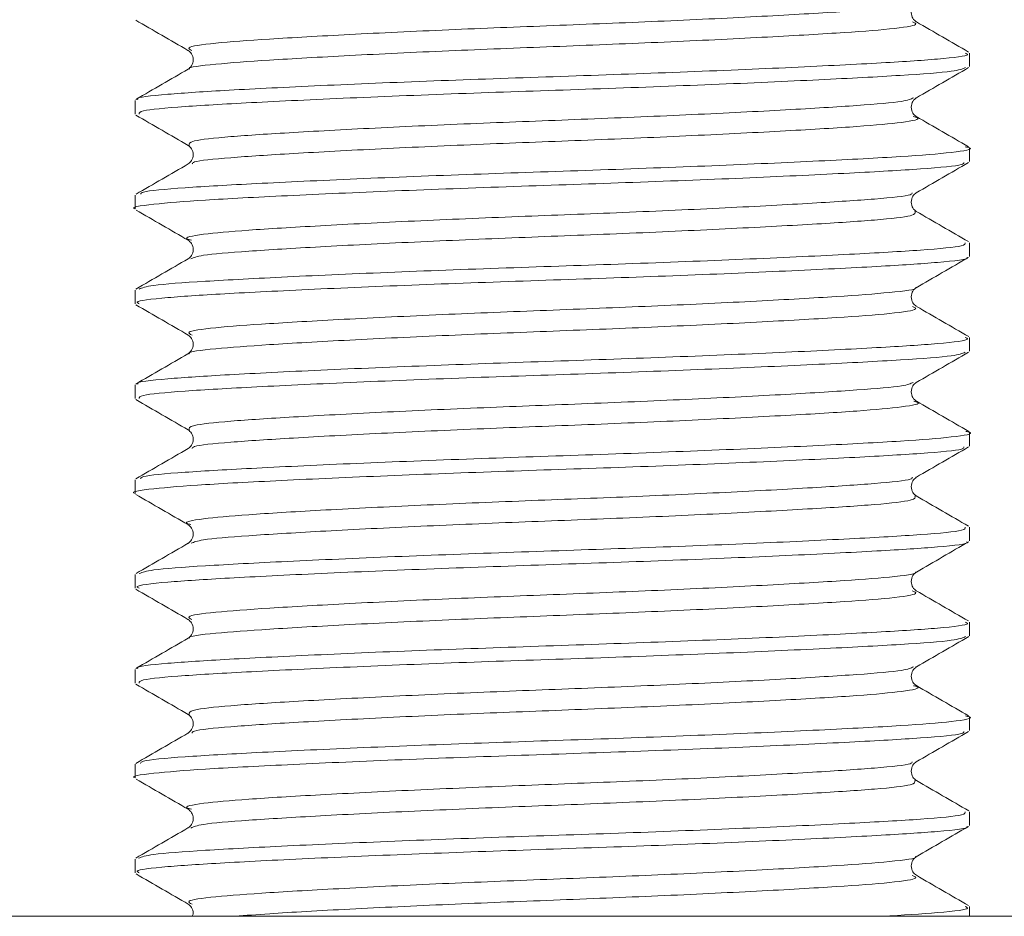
# Model space of a CAD drawing. Header units: millimetres. Extents: x 0 to 210, y 0 to 297.
# Tile 6 of 24: x 56.13 to 64.78, y 232.68 to 240.56. Entities that reach past the tile are written whole.
import ezdxf

# ---------------------------------------------------------------- set-up
doc = ezdxf.new("R2010")
doc.units = ezdxf.units.MM

msp = doc.modelspace()

# ---------------------------------------------------------------- linework, layer by layer
at = {"color": 179, "linetype": 'Continuous', "lineweight": 15}
for p, q in [((64.477, 240.1462), (64.477, 240.2661)), ((57.1437, 239.8495), (57.1437, 239.7295)), ((64.477, 239.313), (64.477, 239.4328)), ((57.1437, 239.0161), (57.1437, 238.8962)), ((64.477, 238.4795), (64.477, 238.5995)), ((57.1437, 238.1828), (57.1437, 238.063)), ((64.477, 237.6462), (64.477, 237.7661)), ((57.1437, 237.3495), (57.1437, 237.2295)), ((64.477, 236.813), (64.477, 236.9328)), ((57.1437, 236.5161), (57.1437, 236.3962)), ((64.477, 235.9795), (64.477, 236.0995)), ((57.1437, 235.6828), (57.1437, 235.563)), ((64.477, 235.1462), (64.477, 235.2661)), ((57.1437, 234.8495), (57.1437, 234.7295)), ((64.477, 234.313), (64.477, 234.4328)), ((57.1437, 234.0161), (57.1437, 233.8962)), ((64.477, 233.4795), (64.477, 233.5995)), ((57.1437, 233.1828), (57.1437, 233.063)), ((64.477, 232.6806), (64.477, 232.7661)), ((47.477, 232.6806), (74.1437, 232.6806))]:
    msp.add_line(p, q, dxfattribs=at)
at = {"color": 179, "linetype": 'Continuous', "lineweight": 0}
for points, knots in [([(63.9989, 240.7058), (64.001, 240.7044), (64.0236, 240.6894), (63.802, 240.6615), (63.3384, 240.6266), (62.6275, 240.586), (61.7613, 240.5443), (60.8193, 240.5072), (59.8769, 240.4702), (59.0076, 240.4285), (58.2965, 240.3879), (57.8158, 240.353), (57.58, 240.3187), (57.6271, 240.2971), (57.6444, 240.2891)], [0, 0, 0, 0, 0.009436, 0.103746, 0.194837, 0.289446, 0.385036, 0.477448, 0.569763, 0.665331, 0.759998, 0.851099, 0.945343, 1, 1, 1, 1]), ([(63.9754, 240.5403), (63.9934, 240.5325), (64.0429, 240.5111), (63.8118, 240.4767), (63.3356, 240.4419), (62.6283, 240.4013), (61.7611, 240.3596), (60.8194, 240.3224), (59.8767, 240.2855), (59.0084, 240.2438), (58.2937, 240.2031), (57.826, 240.1683), (57.6009, 240.1405), (57.621, 240.1256), (57.6227, 240.1244)], [0, 0, 0, 0, 0.053904, 0.148374, 0.23962, 0.33439, 0.430143, 0.522712, 0.615184, 0.710915, 0.805743, 0.897, 0.991404, 1, 1, 1, 1]), ([(57.1696, 239.8587), (57.1668, 239.8604), (57.1416, 239.8757), (57.399, 239.9039), (57.935, 239.9388), (58.7512, 239.9795), (59.7436, 240.0212), (60.8207, 240.0581), (61.8968, 240.0952), (62.8873, 240.137), (63.6973, 240.1776), (64.2353, 240.2124), (64.4918, 240.2434), (64.4509, 240.2616), (64.4408, 240.2661)], [0, 0, 0, 0, 0.012044, 0.10834, 0.201428, 0.298156, 0.395803, 0.49013, 0.584555, 0.682226, 0.778895, 0.871972, 0.968335, 1, 1, 1, 1]), ([(64.4414, 240.1375), (64.4155, 240.1267), (64.3576, 240.1024), (63.9028, 240.0697), (63.1839, 240.0309), (62.2406, 239.9892), (61.1834, 239.9496), (60.0978, 239.9145), (59.0669, 239.8735), (58.183, 239.8319), (57.5438, 239.7957), (57.1806, 239.762), (57.1801, 239.739), (57.1799, 239.7295)], [0, 0, 0, 0, 0.075563, 0.168977, 0.264293, 0.362022, 0.457884, 0.550993, 0.647895, 0.74532, 0.839134, 0.933933, 1, 1, 1, 1]), ([(63.9849, 239.8723), (63.9627, 239.8617), (63.9123, 239.8378), (63.5164, 239.8054), (62.8876, 239.7666), (62.062, 239.7248), (61.1368, 239.6853), (60.1868, 239.6502), (59.2844, 239.6092), (58.5118, 239.5676), (57.9491, 239.5313), (57.6129, 239.4944), (57.618, 239.4677), (57.6204, 239.4547)], [0, 0, 0, 0, 0.071816, 0.163185, 0.256416, 0.35201, 0.445776, 0.536847, 0.631631, 0.726927, 0.818687, 0.911413, 1, 1, 1, 1]), ([(63.9826, 239.7078), (63.9969, 239.7044), (64.0682, 239.6874), (63.9137, 239.6561), (63.5257, 239.6206), (62.885, 239.5819), (62.0626, 239.5401), (61.1367, 239.5005), (60.1868, 239.4654), (59.2849, 239.4244), (58.51, 239.3829), (57.9556, 239.3465), (57.6551, 239.3165), (57.6487, 239.2972), (57.6467, 239.2915)], [0, 0, 0, 0, 0.023993, 0.119299, 0.210877, 0.304319, 0.40013, 0.494109, 0.585388, 0.680387, 0.7759, 0.867869, 0.960805, 1, 1, 1, 1]), ([(57.1937, 239.026), (57.1958, 239.0321), (57.2025, 239.0518), (57.5478, 239.0822), (58.1819, 239.1185), (59.0672, 239.1601), (60.0978, 239.2011), (61.1832, 239.2362), (62.2413, 239.2757), (63.181, 239.3175), (63.9134, 239.3563), (64.3558, 239.3917), (64.5328, 239.4227), (64.454, 239.4394), (64.4395, 239.4424)], [0, 0, 0, 0, 0.041867, 0.134787, 0.226741, 0.322235, 0.417216, 0.50848, 0.602441, 0.698233, 0.791659, 0.883221, 0.978509, 1, 1, 1, 1]), ([(64.4277, 239.3032), (64.4264, 239.2973), (64.4224, 239.2779), (64.0827, 239.2475), (63.454, 239.2113), (62.5726, 239.1698), (61.544, 239.1287), (60.4589, 239.0936), (59.3992, 239.0541), (58.4569, 239.0123), (57.7172, 238.9734), (57.2787, 238.9381), (57.0905, 238.9102), (57.1447, 238.8964), (57.1453, 238.8962)], [0, 0, 0, 0, 0.041418, 0.136514, 0.230449, 0.328048, 0.425209, 0.518552, 0.614541, 0.712484, 0.80809, 0.901646, 0.999026, 1, 1, 1, 1]), ([(63.9748, 239.0378), (63.9736, 239.0323), (63.9694, 239.0132), (63.6736, 238.9832), (63.124, 238.947), (62.3526, 238.9054), (61.4524, 238.8644), (60.5027, 238.8292), (59.5756, 238.7898), (58.7502, 238.748), (58.1055, 238.7091), (57.712, 238.6737), (57.5537, 238.6422), (57.6246, 238.6248), (57.6398, 238.6211)], [0, 0, 0, 0, 0.037943, 0.130891, 0.222702, 0.318098, 0.413065, 0.504297, 0.598118, 0.69385, 0.787295, 0.878737, 0.973918, 1, 1, 1, 1]), ([(63.9984, 238.8748), (64.0025, 238.8619), (64.0109, 238.8354), (63.6803, 238.7983), (63.1221, 238.7622), (62.3531, 238.7207), (61.4523, 238.6796), (60.5026, 238.6445), (59.5762, 238.605), (58.7477, 238.5632), (58.1145, 238.5243), (57.7132, 238.4918), (57.6594, 238.4678), (57.6356, 238.4572)], [0, 0, 0, 0, 0.087781, 0.180582, 0.272248, 0.367494, 0.462312, 0.553401, 0.647073, 0.742654, 0.835953, 0.92725, 1, 1, 1, 1]), ([(57.179, 238.1919), (57.2068, 238.2029), (57.2685, 238.2272), (57.7296, 238.26), (58.4534, 238.2989), (59.4001, 238.3407), (60.4587, 238.3802), (61.5439, 238.4153), (62.5729, 238.4563), (63.4529, 238.4979), (64.0866, 238.534), (64.4432, 238.5676), (64.4407, 238.5904), (64.4397, 238.5995)], [0, 0, 0, 0, 0.076586, 0.170031, 0.265522, 0.363347, 0.45922, 0.552452, 0.649496, 0.746978, 0.8408, 0.935782, 1, 1, 1, 1]), ([(64.4545, 238.4697), (64.4566, 238.4685), (64.4818, 238.4536), (64.2287, 238.4258), (63.6996, 238.391), (62.8874, 238.3504), (61.8977, 238.3087), (60.8213, 238.2716), (59.7444, 238.2346), (58.7514, 238.1929), (57.9371, 238.1522), (57.3931, 238.1174), (57.1315, 238.0861), (57.1708, 238.0677), (57.181, 238.063)], [0, 0, 0, 0, 0.008633, 0.105143, 0.198359, 0.295171, 0.392989, 0.487559, 0.582024, 0.679818, 0.776693, 0.869921, 0.966359, 1, 1, 1, 1]), ([(64.0011, 238.2041), (64.0022, 238.2033), (64.0223, 238.1888), (63.8008, 238.1615), (63.3391, 238.1267), (62.628, 238.0861), (61.762, 238.0444), (60.8199, 238.0072), (59.8776, 237.9703), (59.0081, 237.9286), (58.2971, 237.8879), (57.8155, 237.853), (57.5783, 237.8182), (57.6273, 237.7961), (57.646, 237.7877)], [0, 0, 0, 0, 0.005361, 0.099735, 0.190885, 0.285554, 0.381208, 0.473683, 0.566056, 0.661686, 0.756416, 0.847578, 0.941881, 1, 1, 1, 1]), ([(63.9758, 238.04), (63.9935, 238.0323), (64.0425, 238.011), (63.8119, 237.9767), (63.3361, 237.9419), (62.6288, 237.9013), (61.7617, 237.8596), (60.82, 237.8225), (59.8774, 237.7855), (59.0089, 237.7438), (58.2944, 237.7031), (57.8253, 237.6683), (57.6, 237.6402), (57.6217, 237.6249), (57.624, 237.6232)], [0, 0, 0, 0, 0.052934, 0.147225, 0.238295, 0.332882, 0.428452, 0.520847, 0.613139, 0.708685, 0.803333, 0.894415, 0.988636, 1, 1, 1, 1]), ([(57.171, 237.3576), (57.1674, 237.3597), (57.1407, 237.3754), (57.3984, 237.4039), (57.9357, 237.4388), (58.7518, 237.4795), (59.7443, 237.5212), (60.8214, 237.5581), (61.8976, 237.5953), (62.8879, 237.637), (63.6977, 237.6776), (64.2356, 237.7124), (64.4919, 237.7435), (64.451, 237.7616), (64.4408, 237.7661)], [0, 0, 0, 0, 0.014568, 0.110622, 0.203479, 0.299968, 0.397372, 0.491461, 0.585655, 0.683083, 0.779509, 0.872354, 0.96848, 1, 1, 1, 1]), ([(64.439, 237.6369), (64.4135, 237.6263), (64.3559, 237.6023), (63.903, 237.5697), (63.1845, 237.531), (62.2412, 237.4892), (61.1841, 237.4496), (60.0986, 237.4145), (59.0676, 237.3735), (58.1835, 237.332), (57.5442, 237.2957), (57.1807, 237.262), (57.1801, 237.239), (57.1798, 237.2295)], [0, 0, 0, 0, 0.0741746, 0.1677245, 0.2631733, 0.3610421, 0.457044, 0.5502858, 0.6473245, 0.7448897, 0.8388406, 0.9337721, 1, 1, 1, 1]), ([(63.9821, 237.3715), (63.9604, 237.3612), (63.9102, 237.3376), (63.5166, 237.3054), (62.8882, 237.2666), (62.0626, 237.2249), (61.1374, 237.1853), (60.1875, 237.1502), (59.285, 237.1092), (58.5122, 237.0676), (57.9494, 237.0314), (57.6133, 236.9944), (57.6181, 236.9678), (57.6205, 236.9549)], [0, 0, 0, 0, 0.070045, 0.161614, 0.255044, 0.350845, 0.444816, 0.536084, 0.631072, 0.726575, 0.818537, 0.91146, 1, 1, 1, 1]), ([(63.9878, 237.2064), (63.9999, 237.2035), (64.068, 237.1869), (63.913, 237.1561), (63.5263, 237.1206), (62.8854, 237.0819), (62.0633, 237.0401), (61.1373, 237.0005), (60.1874, 236.9655), (59.2854, 236.9245), (58.5106, 236.8829), (57.9555, 236.8466), (57.6532, 236.8161), (57.6472, 236.7965), (57.6454, 236.7904)], [0, 0, 0, 0, 0.020552, 0.115935, 0.207588, 0.301102, 0.396989, 0.491046, 0.582396, 0.677469, 0.773059, 0.865104, 0.958111, 1, 1, 1, 1]), ([(57.1921, 236.5248), (57.194, 236.5313), (57.2001, 236.5514), (57.5476, 236.5822), (58.1826, 236.6185), (59.0678, 236.6601), (60.0986, 236.7011), (61.1839, 236.7362), (62.242, 236.7758), (63.1815, 236.8176), (63.914, 236.8563), (64.355, 236.8917), (64.5326, 236.9222), (64.4574, 236.9384), (64.4454, 236.941)], [0, 0, 0, 0, 0.04469, 0.137662, 0.229674, 0.325225, 0.42026, 0.511577, 0.605597, 0.701446, 0.794924, 0.886543, 0.981889, 1, 1, 1, 1]), ([(64.429, 236.8043), (64.428, 236.7981), (64.4248, 236.7782), (64.0835, 236.7475), (63.4544, 236.7113), (62.5733, 236.6698), (61.5447, 236.6287), (60.4596, 236.5936), (59.3999, 236.5541), (58.4575, 236.5124), (57.7176, 236.4734), (57.2789, 236.4381), (57.0906, 236.4102), (57.1448, 236.3964), (57.1454, 236.3962)], [0, 0, 0, 0, 0.043761, 0.138622, 0.232317, 0.32967, 0.426589, 0.519699, 0.615444, 0.713141, 0.808509, 0.901829, 0.998963, 1, 1, 1, 1]), ([(63.9758, 236.5388), (63.9748, 236.5329), (63.9712, 236.5135), (63.6743, 236.4832), (63.1243, 236.447), (62.3532, 236.4055), (61.453, 236.3644), (60.5034, 236.3293), (59.5761, 236.2898), (58.7508, 236.248), (58.1056, 236.2091), (57.713, 236.1738), (57.5541, 236.1427), (57.6217, 236.1258), (57.6347, 236.1226)], [0, 0, 0, 0, 0.040113, 0.1331849, 0.2251126, 0.320632, 0.4157244, 0.5070772, 0.6010172, 0.696874, 0.7904445, 0.8820031, 0.9773071, 1, 1, 1, 1]), ([(63.998, 236.3745), (64.002, 236.3617), (64.0104, 236.3353), (63.6806, 236.2984), (63.1226, 236.2623), (62.3536, 236.2207), (61.4529, 236.1796), (60.5032, 236.1445), (59.5768, 236.1051), (58.7481, 236.0633), (58.1151, 236.0244), (57.7153, 235.9921), (57.6616, 235.9683), (57.6381, 235.9579)], [0, 0, 0, 0, 0.087216, 0.180244, 0.272127, 0.367601, 0.462647, 0.553956, 0.647851, 0.743662, 0.837188, 0.928702, 1, 1, 1, 1]), ([(57.1812, 235.6925), (57.2087, 235.7033), (57.2704, 235.7274), (57.7302, 235.76), (58.454, 235.7989), (59.4008, 235.8407), (60.4594, 235.8802), (61.5447, 235.9153), (62.5736, 235.9564), (63.4534, 235.9979), (64.087, 236.0341), (64.4434, 236.0676), (64.4407, 236.0904), (64.4397, 236.0995)], [0, 0, 0, 0, 0.075434, 0.168999, 0.264619, 0.362574, 0.458571, 0.551926, 0.6491, 0.74671, 0.840653, 0.935763, 1, 1, 1, 1]), ([(64.4522, 235.9714), (64.4555, 235.9696), (64.4834, 235.9542), (64.2304, 235.9258), (63.6997, 235.891), (62.8881, 235.8504), (61.8984, 235.8087), (60.8221, 235.7716), (59.7451, 235.7346), (58.752, 235.6929), (57.9376, 235.6522), (57.3934, 235.6174), (57.1316, 235.5862), (57.1708, 235.5677), (57.181, 235.563)], [0, 0, 0, 0, 0.012504, 0.108633, 0.201479, 0.297904, 0.395334, 0.489533, 0.583619, 0.681023, 0.777516, 0.870374, 0.966426, 1, 1, 1, 1]), ([(63.9991, 235.7058), (64.0011, 235.7044), (64.0237, 235.6894), (63.8024, 235.6615), (63.3392, 235.6267), (62.6286, 235.5861), (61.7626, 235.5444), (60.8206, 235.5072), (59.8782, 235.4703), (59.0087, 235.4286), (58.2974, 235.3879), (57.8163, 235.3531), (57.5803, 235.3187), (57.6271, 235.2972), (57.6443, 235.2893)], [0, 0, 0, 0, 0.009269, 0.103614, 0.194735, 0.289371, 0.384995, 0.477445, 0.569784, 0.665382, 0.760084, 0.851217, 0.945488, 1, 1, 1, 1]), ([(63.9739, 235.5415), (63.9931, 235.5333), (64.0443, 235.5115), (63.8126, 235.4768), (63.3364, 235.4419), (62.6294, 235.4013), (61.7623, 235.3596), (60.8207, 235.3225), (59.8779, 235.2855), (59.0095, 235.2438), (58.2945, 235.2032), (57.8267, 235.1683), (57.6014, 235.1407), (57.6209, 235.1259), (57.6225, 235.1247)], [0, 0, 0, 0, 0.056386, 0.150674, 0.241738, 0.336317, 0.431882, 0.524274, 0.616557, 0.712096, 0.80674, 0.897817, 0.992029, 1, 1, 1, 1]), ([(57.1692, 234.8591), (57.1667, 234.8607), (57.1423, 234.8759), (57.3999, 234.904), (57.9358, 234.9388), (58.7525, 234.9795), (59.745, 235.0212), (60.8221, 235.0582), (61.8983, 235.0953), (62.8886, 235.137), (63.6982, 235.1776), (64.2359, 235.2124), (64.492, 235.2435), (64.451, 235.2616), (64.4409, 235.2661)], [0, 0, 0, 0, 0.011081, 0.107479, 0.200671, 0.29751, 0.395264, 0.489689, 0.584226, 0.682007, 0.778779, 0.871958, 0.968433, 1, 1, 1, 1]), ([(64.4425, 235.1378), (64.4165, 235.1269), (64.3589, 235.1026), (63.9037, 235.0697), (63.185, 235.031), (62.2419, 234.9892), (61.1848, 234.9496), (60.0993, 234.9146), (59.0682, 234.8736), (58.184, 234.832), (57.5445, 234.7957), (57.1808, 234.762), (57.1801, 234.739), (57.1798, 234.7295)], [0, 0, 0, 0, 0.076097, 0.169448, 0.264689, 0.362348, 0.458146, 0.551187, 0.648015, 0.745372, 0.839124, 0.933848, 1, 1, 1, 1]), ([(63.9858, 234.8725), (63.9636, 234.8619), (63.9133, 234.838), (63.5172, 234.8054), (62.8886, 234.7667), (62.0632, 234.7249), (61.1381, 234.6853), (60.1881, 234.6502), (59.2856, 234.6092), (58.5127, 234.5676), (57.9498, 234.5314), (57.6139, 234.4945), (57.6185, 234.468), (57.6207, 234.4551)], [0, 0, 0, 0, 0.072347, 0.163742, 0.256988, 0.352603, 0.446396, 0.537486, 0.632288, 0.727607, 0.819395, 0.912135, 1, 1, 1, 1]), ([(63.9855, 234.7071), (63.9985, 234.7039), (64.0681, 234.6872), (63.9136, 234.6561), (63.5266, 234.6207), (62.886, 234.5819), (62.0639, 234.5401), (61.1379, 234.5005), (60.188, 234.4655), (59.286, 234.4245), (58.5111, 234.3829), (57.9556, 234.3466), (57.6524, 234.316), (57.6466, 234.2962), (57.6448, 234.2899)], [0, 0, 0, 0, 0.021995, 0.117131, 0.208546, 0.301812, 0.397449, 0.491262, 0.582372, 0.677195, 0.772536, 0.864343, 0.957104, 1, 1, 1, 1]), ([(57.1917, 234.0245), (57.1936, 234.0311), (57.1995, 234.0513), (57.5478, 234.0823), (58.1831, 234.1186), (59.0684, 234.1602), (60.0993, 234.2012), (61.1847, 234.2362), (62.2427, 234.2758), (63.1821, 234.3176), (63.9143, 234.3563), (64.3557, 234.3918), (64.5328, 234.4225), (64.4555, 234.439), (64.4421, 234.4418)], [0, 0, 0, 0, 0.045324, 0.13805, 0.229824, 0.325127, 0.419913, 0.510991, 0.604768, 0.700367, 0.793598, 0.88498, 0.980079, 1, 1, 1, 1]), ([(64.428, 234.3035), (64.4269, 234.2975), (64.4232, 234.278), (64.0835, 234.2475), (63.455, 234.2114), (62.574, 234.1698), (61.5454, 234.1287), (60.4603, 234.0936), (59.4006, 234.0542), (58.458, 234.0124), (57.718, 233.9735), (57.2791, 233.9382), (57.0907, 233.9102), (57.1449, 233.8964), (57.1455, 233.8962)], [0, 0, 0, 0, 0.041819, 0.136869, 0.230746, 0.328289, 0.425399, 0.518693, 0.614623, 0.712512, 0.808071, 0.901572, 0.998895, 1, 1, 1, 1]), ([(63.9751, 234.0381), (63.974, 234.0325), (63.9701, 234.0133), (63.6743, 233.9832), (63.1249, 233.947), (62.3537, 233.9055), (61.4537, 233.8644), (60.504, 233.8293), (59.5768, 233.7898), (58.7512, 233.748), (58.1062, 233.7091), (57.7124, 233.6738), (57.5538, 233.6422), (57.6243, 233.6249), (57.6394, 233.6212)], [0, 0, 0, 0, 0.0384173, 0.1313435, 0.2231216, 0.3184872, 0.4134292, 0.5046371, 0.5984241, 0.6941278, 0.7875515, 0.8789618, 0.974112, 1, 1, 1, 1]), ([(63.9965, 233.8732), (64.0002, 233.8609), (64.008, 233.8349), (63.6806, 233.7984), (63.1231, 233.7623), (62.3542, 233.7207), (61.4536, 233.6797), (60.5039, 233.6445), (59.5774, 233.6051), (58.7487, 233.5633), (58.115, 233.5244), (57.7115, 233.4917), (57.6573, 233.4674), (57.6329, 233.4564)], [0, 0, 0, 0, 0.084247, 0.177231, 0.269065, 0.364489, 0.45949, 0.550754, 0.644598, 0.740361, 0.833842, 0.925309, 1, 1, 1, 1]), ([(57.1753, 233.1911), (57.2038, 233.2023), (57.266, 233.227), (57.7302, 233.2601), (58.4547, 233.299), (59.4015, 233.3408), (60.4601, 233.3802), (61.5454, 233.4153), (62.5742, 233.4564), (63.4539, 233.498), (64.0873, 233.5341), (64.4435, 233.5676), (64.4407, 233.5904), (64.4397, 233.5995)], [0, 0, 0, 0, 0.078633, 0.171879, 0.267178, 0.364801, 0.46047, 0.55351, 0.650356, 0.747634, 0.841255, 0.936047, 1, 1, 1, 1]), ([(64.4547, 233.4697), (64.4568, 233.4685), (64.482, 233.4537), (64.2292, 233.4259), (63.7006, 233.391), (62.8886, 233.3505), (61.8991, 233.3087), (60.8228, 233.2716), (59.7458, 233.2346), (58.7526, 233.193), (57.9381, 233.1523), (57.3937, 233.1174), (57.1317, 233.0862), (57.1709, 233.0677), (57.181, 233.063)], [0, 0, 0, 0, 0.008449, 0.104969, 0.198189, 0.295002, 0.392826, 0.487409, 0.581872, 0.679668, 0.776552, 0.869786, 0.966224, 1, 1, 1, 1]), ([(64.0013, 233.2041), (64.0024, 233.2033), (64.0225, 233.1889), (63.8013, 233.1615), (63.34, 233.1267), (62.6291, 233.0861), (61.7632, 233.0444), (60.8212, 233.0073), (59.8788, 232.9703), (59.0092, 232.9286), (58.2979, 232.8879), (57.816, 232.8531), (57.5783, 232.8182), (57.6273, 232.796), (57.6461, 232.7876)], [0, 0, 0, 0, 0.0052442, 0.0995965, 0.1907209, 0.2853599, 0.3809891, 0.473446, 0.5657861, 0.6613879, 0.7560967, 0.8472343, 0.9415067, 1, 1, 1, 1]), ([(63.9752, 233.0404), (63.9933, 233.0326), (64.0432, 233.0112), (63.8125, 232.9768), (63.3369, 232.942), (62.6299, 232.9014), (61.7629, 232.8597), (60.8217, 232.8225), (59.8773, 232.7856), (59.0148, 232.7439), (58.3625, 232.7079), (58.117, 232.6882), (58.023, 232.6806)], [0, 0, 0, 0, 0.062445, 0.171711, 0.277239, 0.386837, 0.497581, 0.604652, 0.711588, 0.822301, 0.93198, 1, 1, 1, 1]), ([(63.7138, 232.6806), (63.8877, 232.6912), (64.2607, 232.7139), (64.4911, 232.7435), (64.4508, 232.7616), (64.4409, 232.7661)], [0, 0, 0, 0, 0.396999, 0.851576, 1, 1, 1, 1])]:
    msp.add_open_spline(points, degree=3, knots=knots, dxfattribs=at)
at = {"color": 179, "linetype": 'Continuous', "lineweight": 15}
for points, knots in [([(64.0104, 240.5408), (63.9994, 240.5492), (63.9773, 240.5662), (63.9601, 240.6229), (63.9774, 240.6796), (63.9996, 240.6966), (64.0106, 240.7051)], [0, 0, 0, 0, 0.248288, 0.499996, 0.751707, 1, 1, 1, 1]), ([(57.1501, 240.5546), (57.2266, 240.5104), (57.3796, 240.4219), (57.5326, 240.3333), (57.6091, 240.289)], [0, 0, 0, 0, 0.500052, 1, 1, 1, 1]), ([(64.4701, 240.2747), (64.3936, 240.319), (64.2405, 240.4075), (64.0874, 240.4961), (64.0109, 240.5404)], [0, 0, 0, 0, 0.5000673, 1, 1, 1, 1]), ([(57.6103, 240.2883), (57.6213, 240.2798), (57.6434, 240.2629), (57.6606, 240.2062), (57.6434, 240.1495), (57.6214, 240.1326), (57.6105, 240.1242)], [0, 0, 0, 0, 0.248354, 0.500002, 0.75165, 1, 1, 1, 1]), ([(64.011, 239.872), (64.0875, 239.9163), (64.2404, 240.0048), (64.3934, 240.0933), (64.4699, 240.1376)], [0, 0, 0, 0, 0.4999513, 1, 1, 1, 1]), ([(57.6108, 240.1244), (57.5342, 240.0801), (57.3812, 239.9914), (57.2281, 239.9029), (57.1516, 239.8586)], [0, 0, 0, 0, 0.499931, 1, 1, 1, 1]), ([(64.0101, 239.7076), (63.9992, 239.716), (63.9773, 239.7329), (63.9601, 239.7895), (63.9773, 239.8462), (63.9992, 239.8631), (64.0101, 239.8715)], [0, 0, 0, 0, 0.248402, 0.5, 0.751598, 1, 1, 1, 1]), ([(57.1517, 239.7204), (57.2282, 239.6761), (57.3812, 239.5876), (57.5341, 239.4991), (57.6106, 239.4548)], [0, 0, 0, 0, 0.500049, 1, 1, 1, 1]), ([(64.4683, 239.4424), (64.3917, 239.4867), (64.2387, 239.5752), (64.0856, 239.6638), (64.0091, 239.7081)], [0, 0, 0, 0, 0.500066, 1, 1, 1, 1]), ([(57.6106, 239.4548), (57.6215, 239.4464), (57.6434, 239.4295), (57.6606, 239.3728), (57.6434, 239.3162), (57.6215, 239.2993), (57.6106, 239.2909)], [0, 0, 0, 0, 0.248398, 0.5, 0.751601, 1, 1, 1, 1]), ([(57.6118, 239.2916), (57.5353, 239.2473), (57.3823, 239.1588), (57.2293, 239.0702), (57.1528, 239.0259)], [0, 0, 0, 0, 0.49994, 1, 1, 1, 1]), ([(64.0094, 239.0377), (64.0858, 239.082), (64.2388, 239.1705), (64.3918, 239.2591), (64.4683, 239.3033)], [0, 0, 0, 0, 0.499947, 1, 1, 1, 1]), ([(64.0104, 238.8741), (63.9994, 238.8825), (63.9773, 238.8994), (63.9601, 238.9561), (63.9773, 239.0128), (63.9993, 239.0298), (64.0102, 239.0382)], [0, 0, 0, 0, 0.248344, 0.500003, 0.75166, 1, 1, 1, 1]), ([(57.1527, 238.8865), (57.2293, 238.8422), (57.3823, 238.7537), (57.5352, 238.6651), (57.6117, 238.6208)], [0, 0, 0, 0, 0.5000575, 1, 1, 1, 1]), ([(64.4682, 238.6091), (64.3917, 238.6534), (64.2387, 238.7419), (64.0857, 238.8304), (64.0093, 238.8747)], [0, 0, 0, 0, 0.500054, 1, 1, 1, 1]), ([(57.6103, 238.6216), (57.6213, 238.6132), (57.6434, 238.5962), (57.6606, 238.5395), (57.6433, 238.4827), (57.6211, 238.4657), (57.6101, 238.4573)], [0, 0, 0, 0, 0.248284, 0.499997, 0.751711, 1, 1, 1, 1]), ([(57.6103, 238.4574), (57.5339, 238.4132), (57.3809, 238.3246), (57.228, 238.2361), (57.1515, 238.1919)], [0, 0, 0, 0, 0.499952, 1, 1, 1, 1]), ([(64.0089, 238.2041), (64.0854, 238.2484), (64.2384, 238.337), (64.3914, 238.4255), (64.468, 238.4698)], [0, 0, 0, 0, 0.4999383, 1, 1, 1, 1]), ([(64.0104, 238.0407), (63.9994, 238.0492), (63.9773, 238.0661), (63.9601, 238.1229), (63.9773, 238.1796), (63.9995, 238.1966), (64.0105, 238.205)], [0, 0, 0, 0, 0.2483015, 0.4999988, 0.7516967, 1, 1, 1, 1]), ([(57.1524, 238.0533), (57.2289, 238.009), (57.382, 237.9205), (57.535, 237.8319), (57.6116, 237.7876)], [0, 0, 0, 0, 0.500065, 1, 1, 1, 1]), ([(64.4704, 237.7745), (64.3939, 237.8188), (64.2409, 237.9073), (64.088, 237.9958), (64.0115, 238.0401)], [0, 0, 0, 0, 0.5000512, 1, 1, 1, 1]), ([(57.6103, 237.7883), (57.6213, 237.7799), (57.6433, 237.7629), (57.6606, 237.7062), (57.6434, 237.6495), (57.6214, 237.6326), (57.6104, 237.6242)], [0, 0, 0, 0, 0.24834, 0.5000024, 0.7516636, 1, 1, 1, 1]), ([(57.6088, 237.6232), (57.5323, 237.5789), (57.3793, 237.4903), (57.2263, 237.4018), (57.1498, 237.3575)], [0, 0, 0, 0, 0.499943, 1, 1, 1, 1]), ([(64.0096, 237.3712), (64.0862, 237.4155), (64.2392, 237.5041), (64.3923, 237.5927), (64.4688, 237.637)], [0, 0, 0, 0, 0.499932, 1, 1, 1, 1]), ([(64.0101, 237.2076), (63.9992, 237.216), (63.9773, 237.2329), (63.9601, 237.2895), (63.9773, 237.3462), (63.9992, 237.3631), (64.0101, 237.3715)], [0, 0, 0, 0, 0.248394, 0.499999, 0.751605, 1, 1, 1, 1]), ([(57.1512, 237.2207), (57.2277, 237.1764), (57.3808, 237.0878), (57.5338, 236.9992), (57.6104, 236.9549)], [0, 0, 0, 0, 0.5000686, 1, 1, 1, 1]), ([(64.4707, 236.941), (64.3942, 236.9852), (64.2411, 237.0738), (64.0881, 237.1624), (64.0116, 237.2067)], [0, 0, 0, 0, 0.500063, 1, 1, 1, 1]), ([(57.6106, 236.9548), (57.6215, 236.9464), (57.6434, 236.9295), (57.6606, 236.8728), (57.6434, 236.8162), (57.6215, 236.7993), (57.6106, 236.7909)], [0, 0, 0, 0, 0.248404, 0.5, 0.751596, 1, 1, 1, 1]), ([(57.6099, 236.7905), (57.5333, 236.7462), (57.3803, 236.6576), (57.2272, 236.569), (57.1507, 236.5247)], [0, 0, 0, 0, 0.499932, 1, 1, 1, 1]), ([(64.011, 236.5387), (64.0875, 236.5829), (64.2406, 236.6716), (64.3936, 236.7601), (64.4702, 236.8044)], [0, 0, 0, 0, 0.499933, 1, 1, 1, 1]), ([(64.0103, 236.3741), (63.9993, 236.3825), (63.9773, 236.3995), (63.9601, 236.4562), (63.9773, 236.5128), (63.9993, 236.5298), (64.0102, 236.5382)], [0, 0, 0, 0, 0.248363, 0.500002, 0.75164, 1, 1, 1, 1]), ([(57.15, 236.388), (57.2266, 236.3438), (57.3796, 236.2552), (57.5326, 236.1666), (57.6092, 236.1223)], [0, 0, 0, 0, 0.500064, 1, 1, 1, 1]), ([(64.469, 236.1086), (64.3925, 236.1529), (64.2394, 236.2415), (64.0863, 236.3301), (64.0098, 236.3744)], [0, 0, 0, 0, 0.500069, 1, 1, 1, 1]), ([(57.6103, 236.1216), (57.6213, 236.1132), (57.6434, 236.0962), (57.6606, 236.0395), (57.6433, 235.9828), (57.6212, 235.9658), (57.6102, 235.9574)], [0, 0, 0, 0, 0.24831, 0.499998, 0.751687, 1, 1, 1, 1]), ([(57.6116, 235.9582), (57.5351, 235.9139), (57.3821, 235.8253), (57.229, 235.7367), (57.1525, 235.6924)], [0, 0, 0, 0, 0.499935, 1, 1, 1, 1]), ([(64.0118, 235.7058), (64.0883, 235.7501), (64.2413, 235.8387), (64.3943, 235.9272), (64.4709, 235.9715)], [0, 0, 0, 0, 0.49994, 1, 1, 1, 1]), ([(64.0104, 235.5407), (63.9994, 235.5492), (63.9773, 235.5662), (63.9601, 235.6229), (63.9774, 235.6796), (63.9996, 235.6966), (64.0106, 235.7051)], [0, 0, 0, 0, 0.2482765, 0.4999973, 0.7517194, 1, 1, 1, 1]), ([(57.1499, 235.5548), (57.2264, 235.5105), (57.3794, 235.422), (57.5324, 235.3334), (57.6089, 235.2892)], [0, 0, 0, 0, 0.5000553, 1, 1, 1, 1]), ([(64.4679, 235.2759), (64.3914, 235.3202), (64.2383, 235.4087), (64.0853, 235.4973), (64.0089, 235.5416)], [0, 0, 0, 0, 0.500059, 1, 1, 1, 1]), ([(57.6102, 235.2884), (57.6212, 235.2799), (57.6433, 235.263), (57.6606, 235.2062), (57.6434, 235.1495), (57.6214, 235.1326), (57.6104, 235.1241)], [0, 0, 0, 0, 0.248318, 0.500004, 0.751687, 1, 1, 1, 1]), ([(57.6113, 235.1247), (57.5349, 235.0804), (57.3819, 234.9918), (57.2289, 234.9033), (57.1524, 234.8591)], [0, 0, 0, 0, 0.4999468, 1, 1, 1, 1]), ([(64.0115, 234.8723), (64.0879, 234.9165), (64.2409, 235.0051), (64.3939, 235.0936), (64.4704, 235.1379)], [0, 0, 0, 0, 0.499949, 1, 1, 1, 1]), ([(64.0101, 234.7076), (63.9992, 234.716), (63.9773, 234.7329), (63.9601, 234.7895), (63.9773, 234.8462), (63.9993, 234.8631), (64.0102, 234.8715)], [0, 0, 0, 0, 0.248383, 0.499999, 0.751616, 1, 1, 1, 1]), ([(57.1511, 234.7207), (57.2276, 234.6765), (57.3805, 234.588), (57.5335, 234.4994), (57.6099, 234.4552)], [0, 0, 0, 0, 0.500048, 1, 1, 1, 1]), ([(64.4693, 234.4418), (64.3928, 234.4861), (64.2399, 234.5746), (64.087, 234.6631), (64.0105, 234.7073)], [0, 0, 0, 0, 0.500048, 1, 1, 1, 1]), ([(57.6106, 234.4548), (57.6215, 234.4464), (57.6434, 234.4295), (57.6606, 234.3729), (57.6434, 234.3162), (57.6215, 234.2993), (57.6106, 234.2909)], [0, 0, 0, 0, 0.248407, 0.5, 0.751593, 1, 1, 1, 1]), ([(57.6091, 234.29), (57.5326, 234.2458), (57.3797, 234.1572), (57.2267, 234.0687), (57.1502, 234.0244)], [0, 0, 0, 0, 0.499948, 1, 1, 1, 1]), ([(64.0098, 234.038), (64.0863, 234.0822), (64.2392, 234.1708), (64.3922, 234.2593), (64.4687, 234.3036)], [0, 0, 0, 0, 0.49995, 1, 1, 1, 1]), ([(64.0102, 233.8742), (63.9993, 233.8826), (63.9773, 233.8995), (63.9601, 233.9562), (63.9773, 234.0128), (63.9992, 234.0297), (64.0101, 234.0381)], [0, 0, 0, 0, 0.248378, 0.500001, 0.751624, 1, 1, 1, 1]), ([(57.1525, 233.8866), (57.229, 233.8423), (57.382, 233.7538), (57.535, 233.6652), (57.6115, 233.621)], [0, 0, 0, 0, 0.500055, 1, 1, 1, 1]), ([(64.4709, 233.6075), (64.3944, 233.6518), (64.2414, 233.7403), (64.0884, 233.8289), (64.0119, 233.8732)], [0, 0, 0, 0, 0.5000579, 1, 1, 1, 1]), ([(57.6104, 233.6216), (57.6213, 233.6131), (57.6434, 233.5962), (57.6606, 233.5394), (57.6433, 233.4827), (57.6212, 233.4658), (57.6101, 233.4573)], [0, 0, 0, 0, 0.248305, 0.499996, 0.751689, 1, 1, 1, 1]), ([(64.0089, 233.2041), (64.0854, 233.2484), (64.2384, 233.337), (64.3914, 233.4255), (64.4679, 233.4698)], [0, 0, 0, 0, 0.499941, 1, 1, 1, 1]), ([(57.6091, 233.4567), (57.5326, 233.4124), (57.3796, 233.3238), (57.2266, 233.2353), (57.15, 233.191)], [0, 0, 0, 0, 0.499936, 1, 1, 1, 1]), ([(64.0105, 233.0407), (63.9995, 233.0491), (63.9773, 233.0661), (63.9601, 233.1228), (63.9773, 233.1796), (63.9994, 233.1966), (64.0104, 233.205)], [0, 0, 0, 0, 0.248299, 0.5, 0.751701, 1, 1, 1, 1]), ([(57.1527, 233.0532), (57.2292, 233.0089), (57.3822, 232.9203), (57.5353, 232.8318), (57.6118, 232.7875)], [0, 0, 0, 0, 0.500063, 1, 1, 1, 1]), ([(64.4699, 232.7748), (64.3934, 232.8191), (64.2403, 232.9076), (64.0872, 232.9963), (64.0107, 233.0406)], [0, 0, 0, 0, 0.500068, 1, 1, 1, 1]), ([(57.6102, 232.7883), (57.621, 232.7801), (57.6426, 232.7634), (57.6601, 232.7143), (57.6509, 232.689), (57.6478, 232.6806)], [0, 0, 0, 0, 0.397491, 0.800372, 1, 1, 1, 1])]:
    msp.add_open_spline(points, degree=3, knots=knots, dxfattribs=at)

doc.saveas('drawing.dxf')
